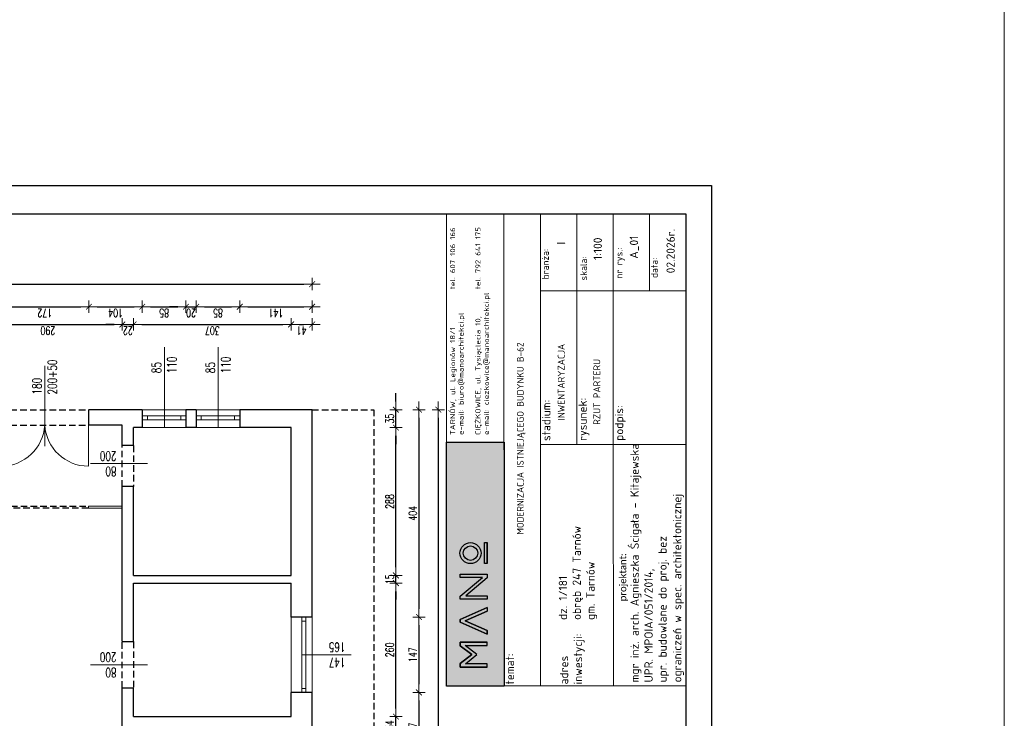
# Model space of a CAD drawing. Header units: millimetres. Extents: x -2948 to 78628, y 64669 to 215420.
# Tile 27 of 256: x 48313 to 50232, y 82409 to 83770. Entities that reach past the tile are written whole.
import ezdxf

# ---------------------------------------------------------------- set-up
doc = ezdxf.new("R2010")
doc.units = ezdxf.units.MM
doc.linetypes.add('HIDDEN', pattern=[9.525, 6.35, -3.175])
for name, color, linetype, lineweight in [('-stolarka', 103, 'Continuous', 13), ('1_OPIS_OKNA', 60, 'Continuous', 13), ('OPIS', 2, 'Continuous', 13), ('POMOC', 1, 'Continuous', 13), ('ramka', 7, 'Continuous', 0), ('STOLARKA', 3, 'Continuous', 13), ('WYMIAR', 5, 'Continuous', 13), ('ŚCIANY', 7, 'Continuous', 30)]:
    doc.layers.add(name, color=color, linetype=linetype, lineweight=lineweight)
doc.layers.add('FORMATKA', color=7, linetype='Continuous')
doc.layers.add('pomocnicza', color=4, linetype='Continuous')
doc.styles.add('100', font='isocpeur.ttf', dxfattribs={"height": 1})
doc.styles.add('agulka', font='isocpeur.ttf', dxfattribs={"height": 1})
doc.styles.add('MtXpl_Calibri_Light', font='calibril.ttf')
doc.styles.add('style2', font='romans.shx', dxfattribs={"width": 0.7})
doc.dimstyles.new('100', dxfattribs={"dimscale": 80, "dimtxt": 0.2, "dimasz": 0.2, "dimexe": 1.25, "dimexo": 0.625, "dimgap": 0.05, "dimtad": 1, "dimdec": 0, "dimdsep": 46, "dimlunit": 6, "dimtxsty": 'style2', "dimblk1": 'TICK', "dimblk2": 'TICK', "dimsah": 1, "dimcen": 0.2, "dimse1": 1, "dimse2": 1, "dimclrd": 256, "dimclrt": 2, "dimadec": 0, "dimazin": 0, "dimtfac": 1, "dimtdec": 0, "dimtix": 1, "dimtmove": 1, "dimatfit": 0, "dimldrblk": 'DOTSMALL', "dimfxl": 1, "dimtolj": 1, "dimtzin": 0, "dimarcsym": 0})

# ---------------------------------------------------------------- blocks, each defined once
blk = doc.blocks.new('TICK')
at = {"color": 5}
for p, q in [((-1, 0), (1, 0)), ((0, -0.75), (0, 0.75))]:
    blk.add_line(p, q, dxfattribs=at)
at = {"const_width": 0.1}
blk.add_lwpolyline([(-0.35, -0.35), (0.35, 0.35)], dxfattribs=at)
blk = doc.blocks.new('*D686')
at = {"layer": 'Defpoints', "color": 0, "ltscale": 2, "transparency": 16777216}
for p in [(48927.2, 83010.5), (48927.2, 82606.5), (49090.8, 82606.5)]:
    blk.add_point(p, dxfattribs=at)
at = {"layer": 'WYMIAR', "lineweight": -2, "ltscale": 2, "transparency": 16777216}
blk.add_line((49090.8, 82994.5), (49090.8, 82622.5), dxfattribs=at)
at = {"layer": 'WYMIAR', "lineweight": -2, "ltscale": 2, "transparency": 16777216, "xscale": 16, "yscale": 16, "zscale": 16}
for p, rotation in [((49090.8, 83010.5), 90), ((49090.8, 82606.5), 270)]:
    blk.add_blockref('TICK', p, dxfattribs=dict(at, rotation=rotation))
at = {"layer": 'WYMIAR', "color": 2, "ltscale": 2, "transparency": 16777216, "insert": (49078.8, 82808.5), "char_height": 16, "attachment_point": 5, "rotation": 90, "style": 'style2'}
blk.add_mtext('\\A1;404', dxfattribs=at)
blk = doc.blocks.new('_DotSmall')
at = {"layer": 'OPIS', "color": 0, "const_width": 0.5}
blk.add_lwpolyline([(-0.0625, 0, 1), (0.0625, 0, 1)], format="xyb", close=True, dxfattribs=at)
blk = doc.blocks.new('*D687')
at = {"layer": 'Defpoints', "color": 0, "ltscale": 2, "transparency": 16777216}
for p in [(48927.2, 82606.5), (48918.9, 82459.5), (49090.8, 82459.5)]:
    blk.add_point(p, dxfattribs=at)
at = {"layer": 'WYMIAR', "lineweight": -2, "ltscale": 2, "transparency": 16777216}
blk.add_line((49090.8, 82590.5), (49090.8, 82475.5), dxfattribs=at)
at = {"layer": 'WYMIAR', "lineweight": -2, "ltscale": 2, "transparency": 16777216, "xscale": 16, "yscale": 16, "zscale": 16}
for p, rotation in [((49090.8, 82606.5), 90), ((49090.8, 82459.5), 270)]:
    blk.add_blockref('TICK', p, dxfattribs=dict(at, rotation=rotation))
at = {"layer": 'WYMIAR', "color": 2, "ltscale": 2, "transparency": 16777216, "insert": (49078.8, 82533), "char_height": 16, "attachment_point": 5, "rotation": 90, "style": 'style2'}
blk.add_mtext('\\A1;147', dxfattribs=at)
blk = doc.blocks.new('*D688')
at = {"layer": 'Defpoints', "color": 0, "ltscale": 2, "transparency": 16777216}
for p in [(48918.9, 82459.5), (48918.9, 82312.5), (49090.8, 82312.5)]:
    blk.add_point(p, dxfattribs=at)
at = {"layer": 'WYMIAR', "lineweight": -2, "ltscale": 2, "transparency": 16777216}
blk.add_line((49090.8, 82443.5), (49090.8, 82328.5), dxfattribs=at)
at = {"layer": 'WYMIAR', "lineweight": -2, "ltscale": 2, "transparency": 16777216, "xscale": 16, "yscale": 16, "zscale": 16}
for p, rotation in [((49090.8, 82459.5), 90), ((49090.8, 82312.5), 270)]:
    blk.add_blockref('TICK', p, dxfattribs=dict(at, rotation=rotation))
at = {"layer": 'WYMIAR', "color": 2, "ltscale": 2, "transparency": 16777216, "insert": (49078.8, 82386), "char_height": 16, "attachment_point": 5, "rotation": 90, "style": 'style2'}
blk.add_mtext('\\A1;147', dxfattribs=at)
blk = doc.blocks.new('G$C3D992CB9')
at = {"layer": 'STOLARKA'}
for p, q in [((22, 172), (22, 171)), ((22, 171), (30, 171)), ((30, 172), (30, 171)), ((22, 1), (30, 1)), ((22, 1), (22, 0)), ((30, 1), (30, 0))]:
    blk.add_line(p, q, dxfattribs=at)
at = {"layer": 'STOLARKA', "ltscale": 2}
for p, q in [((30, 171), (115.1, 171)), ((30, 1), (115.1, 1))]:
    blk.add_line(p, q, dxfattribs=at)
for centre, start, end in [((30, 171), 273.3665, 0), ((30, 1), 0, 86.6335)]:
    blk.add_arc(centre, 85.1, start, end, dxfattribs=at)
blk = doc.blocks.new('*D728')
at = {"layer": 'Defpoints', "color": 0, "ltscale": 2, "transparency": 16777216}
for p in [(48882.6, 83255.1), (47639.6, 83052.8), (48882.6, 83052.8)]:
    blk.add_point(p, dxfattribs=at)
at = {"layer": 'WYMIAR', "lineweight": -2, "ltscale": 2, "transparency": 16777216}
blk.add_line((47655.6, 83255.1), (48866.6, 83255.1), dxfattribs=at)
at = {"layer": 'WYMIAR', "lineweight": -2, "ltscale": 2, "transparency": 16777216, "xscale": 16, "yscale": 16, "zscale": 16, "rotation": 180}
blk.add_blockref('TICK', (47639.6, 83255.1), dxfattribs=at)
at = {"layer": 'WYMIAR', "lineweight": -2, "ltscale": 2, "transparency": 16777216, "xscale": 16, "yscale": 16, "zscale": 16}
blk.add_blockref('TICK', (48882.6, 83255.1), dxfattribs=at)
at = {"layer": 'WYMIAR', "color": 2, "ltscale": 2, "transparency": 16777216, "insert": (48261.1, 83243.1), "char_height": 16, "attachment_point": 5, "rotation": 180, "style": 'style2'}
blk.add_mtext('\\A1;1\xa0243', dxfattribs=at)
blk = doc.blocks.new('LOGO')
at = {"true_color": 0xf9f9f9}
h = blk.add_hatch(color=7, dxfattribs=at)
h.dxf.hatch_style = 1
h.paths.add_polyline_path([(-3.3, 131.4, 1), (-72.6, 131.4, 1)])
h.paths.add_polyline_path([(-61.9, 131.4, -1), (-14, 131.4, -1)], flags=16)
h.paths.add_polyline_path([(-118.1, 91.4), (-118.1, 165), (-107.4, 165), (-107.4, 76.1), (-119.3, 76.1), (-178.5, 146.7), (-178.5, 76.1), (-189.2, 76.1), (-189.2, 165), (-179.8, 165)])
h.paths.add_polyline_path([(-304.5, 76.1), (-265.1, 165), (-256.2, 165), (-216.9, 76.1), (-228.6, 76.1), (-260.7, 148.5), (-292.7, 76.1), (-304.5, 76.1), (-265.1, 165)])
h.paths.add_polyline_path([(-72.6, 85.4), (-3.3, 85.4), (-3.3, 76.1), (-72.6, 76.1)])
h.paths.add_polyline_path([(-413.2, 76.1), (-402.5, 76.1), (-402.5, 148.4), (-372.4, 110.1), (-342.1, 148.5), (-342.1, 76.1), (-331.4, 76.1), (-331.4, 165), (-342.8, 165), (-372.4, 127.5), (-401.8, 165), (-413.2, 165)])
at = {"color": 7, "true_color": 0xf9f9f9}
for points in [[(-413.2, 76.1), (-413.2, 165), (-401.8, 165), (-372.4, 127.5), (-342.8, 165), (-331.4, 165), (-331.4, 76.1)], [(-331.4, 76.1), (-331.4, 165), (-342.8, 165), (-372.4, 127.5)], [(-304.5, 76.1), (-265.1, 165), (-256.2, 165)], [(-304.5, 76.1), (-265.1, 165), (-256.2, 165), (-216.9, 76.1)], [(-265.1, 165), (-256.2, 165)], [(-216.9, 76.1), (-256.2, 165), (-265.1, 165)], [(-256.2, 165), (-265.1, 165)], [(-402.5, 76.1), (-402.5, 148.4), (-372.4, 110.1), (-342.1, 148.5), (-342.1, 76.1)], [(-292.7, 76.1), (-260.7, 148.5), (-228.6, 76.1)], [(-304.5, 76.1), (-292.7, 76.1)], [(-216.9, 76.1), (-228.6, 76.1)], [(-72.6, 85.4), (-3.3, 85.4)], [(-72.6, 76.1), (-3.3, 76.1)]]:
    blk.add_lwpolyline(points, dxfattribs=at)
for points in [[(-413.2, 76.1), (-402.5, 76.1), (-402.5, 148.4), (-372.4, 110.1), (-342.1, 148.5), (-342.1, 76.1), (-331.4, 76.1), (-331.4, 165), (-342.8, 165), (-372.4, 127.5), (-401.8, 165), (-413.2, 165), (-413.2, 76.1)], [(-304.5, 76.1), (-265.1, 165), (-256.2, 165), (-216.9, 76.1), (-228.6, 76.1), (-260.7, 148.5), (-292.7, 76.1), (-304.5, 76.1), (-265.1, 165)], [(-118.1, 91.4), (-118.1, 165), (-107.4, 165), (-107.4, 76.1), (-119.3, 76.1), (-178.5, 146.7), (-178.5, 76.1), (-189.2, 76.1), (-189.2, 165), (-179.8, 165), (-118.1, 91.4)], [(-72.6, 85.4), (-3.3, 85.4), (-3.3, 76.1), (-72.6, 76.1)]]:
    blk.add_lwpolyline(points, close=True, dxfattribs=at)
for radius in [34.7, 23.9]:
    blk.add_circle((-37.9, 131.4), radius, dxfattribs=at)
blk = doc.blocks.new('*D952')
at = {"layer": 'Defpoints', "color": 0, "ltscale": 2, "transparency": 16777216}
for p in [(48882.6, 83211), (48741.6, 83008.6), (48882.6, 83008.6)]:
    blk.add_point(p, dxfattribs=at)
at = {"layer": 'WYMIAR', "lineweight": -2, "ltscale": 2, "transparency": 16777216}
blk.add_line((48757.6, 83211), (48866.6, 83211), dxfattribs=at)
at = {"layer": 'WYMIAR', "lineweight": -2, "ltscale": 2, "transparency": 16777216, "xscale": 16, "yscale": 16, "zscale": 16, "rotation": 180}
blk.add_blockref('TICK', (48741.6, 83211), dxfattribs=at)
at = {"layer": 'WYMIAR', "lineweight": -2, "ltscale": 2, "transparency": 16777216, "xscale": 16, "yscale": 16, "zscale": 16}
blk.add_blockref('TICK', (48882.6, 83211), dxfattribs=at)
at = {"layer": 'WYMIAR', "color": 2, "ltscale": 2, "transparency": 16777216, "insert": (48812.1, 83199), "char_height": 16, "attachment_point": 5, "rotation": 180, "style": 'style2'}
blk.add_mtext('\\A1;141', dxfattribs=at)
blk = doc.blocks.new('*D953')
at = {"layer": 'Defpoints', "color": 0, "ltscale": 2, "transparency": 16777216}
for p in [(48741.6, 83211), (48656.6, 83008.6), (48741.6, 83008.6)]:
    blk.add_point(p, dxfattribs=at)
at = {"layer": 'WYMIAR', "lineweight": -2, "ltscale": 2, "transparency": 16777216}
blk.add_line((48672.6, 83211), (48725.6, 83211), dxfattribs=at)
at = {"layer": 'WYMIAR', "lineweight": -2, "ltscale": 2, "transparency": 16777216, "xscale": 16, "yscale": 16, "zscale": 16, "rotation": 180}
blk.add_blockref('TICK', (48656.6, 83211), dxfattribs=at)
at = {"layer": 'WYMIAR', "lineweight": -2, "ltscale": 2, "transparency": 16777216, "xscale": 16, "yscale": 16, "zscale": 16}
blk.add_blockref('TICK', (48741.6, 83211), dxfattribs=at)
at = {"layer": 'WYMIAR', "color": 2, "ltscale": 2, "transparency": 16777216, "insert": (48699.1, 83199), "char_height": 16, "attachment_point": 5, "rotation": 180, "style": 'style2'}
blk.add_mtext('\\A1;85', dxfattribs=at)
blk = doc.blocks.new('*D954')
at = {"layer": 'Defpoints', "color": 0, "ltscale": 2, "transparency": 16777216}
for p in [(48656.6, 83211), (48636.6, 83008.6), (48656.6, 83008.6)]:
    blk.add_point(p, dxfattribs=at)
at = {"layer": 'WYMIAR', "lineweight": -2, "ltscale": 2, "transparency": 16777216}
for p, q in [((48620.6, 83211), (48604.6, 83211)), ((48636.6, 83211), (48656.6, 83211)), ((48672.6, 83211), (48688.6, 83211))]:
    blk.add_line(p, q, dxfattribs=at)
at = {"layer": 'WYMIAR', "lineweight": -2, "ltscale": 2, "transparency": 16777216, "xscale": 16, "yscale": 16, "zscale": 16}
blk.add_blockref('TICK', (48636.6, 83211), dxfattribs=at)
at = {"layer": 'WYMIAR', "lineweight": -2, "ltscale": 2, "transparency": 16777216, "xscale": 16, "yscale": 16, "zscale": 16, "rotation": 180}
blk.add_blockref('TICK', (48656.6, 83211), dxfattribs=at)
at = {"layer": 'WYMIAR', "color": 2, "ltscale": 2, "transparency": 16777216, "insert": (48646.6, 83199), "char_height": 16, "attachment_point": 5, "rotation": 180, "style": 'style2'}
blk.add_mtext('\\A1;20', dxfattribs=at)
blk = doc.blocks.new('*D955')
at = {"layer": 'Defpoints', "color": 0, "ltscale": 2, "transparency": 16777216}
for p in [(48636.6, 83211), (48551.6, 83008.6), (48636.6, 83008.6)]:
    blk.add_point(p, dxfattribs=at)
at = {"layer": 'WYMIAR', "lineweight": -2, "ltscale": 2, "transparency": 16777216}
blk.add_line((48567.6, 83211), (48620.6, 83211), dxfattribs=at)
at = {"layer": 'WYMIAR', "lineweight": -2, "ltscale": 2, "transparency": 16777216, "xscale": 16, "yscale": 16, "zscale": 16, "rotation": 180}
blk.add_blockref('TICK', (48551.6, 83211), dxfattribs=at)
at = {"layer": 'WYMIAR', "lineweight": -2, "ltscale": 2, "transparency": 16777216, "xscale": 16, "yscale": 16, "zscale": 16}
blk.add_blockref('TICK', (48636.6, 83211), dxfattribs=at)
at = {"layer": 'WYMIAR', "color": 2, "ltscale": 2, "transparency": 16777216, "insert": (48594.1, 83199), "char_height": 16, "attachment_point": 5, "rotation": 180, "style": 'style2'}
blk.add_mtext('\\A1;85', dxfattribs=at)
blk = doc.blocks.new('*D956')
at = {"layer": 'Defpoints', "color": 0, "ltscale": 2, "transparency": 16777216}
for p in [(48551.6, 83211), (48447.6, 83008.6), (48551.6, 83008.6)]:
    blk.add_point(p, dxfattribs=at)
at = {"layer": 'WYMIAR', "lineweight": -2, "ltscale": 2, "transparency": 16777216}
blk.add_line((48463.6, 83211), (48535.6, 83211), dxfattribs=at)
at = {"layer": 'WYMIAR', "lineweight": -2, "ltscale": 2, "transparency": 16777216, "xscale": 16, "yscale": 16, "zscale": 16, "rotation": 180}
blk.add_blockref('TICK', (48447.6, 83211), dxfattribs=at)
at = {"layer": 'WYMIAR', "lineweight": -2, "ltscale": 2, "transparency": 16777216, "xscale": 16, "yscale": 16, "zscale": 16}
blk.add_blockref('TICK', (48551.6, 83211), dxfattribs=at)
at = {"layer": 'WYMIAR', "color": 2, "ltscale": 2, "transparency": 16777216, "insert": (48499.6, 83199), "char_height": 16, "attachment_point": 5, "rotation": 180, "style": 'style2'}
blk.add_mtext('\\A1;104', dxfattribs=at)
blk = doc.blocks.new('*D957')
at = {"layer": 'Defpoints', "color": 0, "ltscale": 2, "transparency": 16777216}
for p in [(48447.6, 83211), (48275.6, 83008.6), (48447.6, 83008.6)]:
    blk.add_point(p, dxfattribs=at)
at = {"layer": 'WYMIAR', "lineweight": -2, "ltscale": 2, "transparency": 16777216}
blk.add_line((48291.6, 83211), (48431.6, 83211), dxfattribs=at)
at = {"layer": 'WYMIAR', "lineweight": -2, "ltscale": 2, "transparency": 16777216, "xscale": 16, "yscale": 16, "zscale": 16, "rotation": 180}
blk.add_blockref('TICK', (48275.6, 83211), dxfattribs=at)
at = {"layer": 'WYMIAR', "lineweight": -2, "ltscale": 2, "transparency": 16777216, "xscale": 16, "yscale": 16, "zscale": 16}
blk.add_blockref('TICK', (48447.6, 83211), dxfattribs=at)
at = {"layer": 'WYMIAR', "color": 2, "ltscale": 2, "transparency": 16777216, "insert": (48361.6, 83199), "char_height": 16, "attachment_point": 5, "rotation": 180, "style": 'style2'}
blk.add_mtext('\\A1;172', dxfattribs=at)
blk = doc.blocks.new('*D1006')
at = {"layer": 'Defpoints', "color": 0, "ltscale": 2, "transparency": 16777216}
for p in [(48998.2, 83010.5), (48998.2, 73343.5), (49128.5, 73343.5)]:
    blk.add_point(p, dxfattribs=at)
at = {"layer": 'WYMIAR', "lineweight": -2, "ltscale": 2, "transparency": 16777216}
blk.add_line((49128.5, 82994.5), (49128.5, 73359.5), dxfattribs=at)
at = {"layer": 'WYMIAR', "lineweight": -2, "ltscale": 2, "transparency": 16777216, "xscale": 16, "yscale": 16, "zscale": 16}
for p, rotation in [((49128.5, 83010.5), 90), ((49128.5, 73343.5), 270)]:
    blk.add_blockref('TICK', p, dxfattribs=dict(at, rotation=rotation))
at = {"layer": 'WYMIAR', "color": 2, "ltscale": 2, "transparency": 16777216, "insert": (49116.5, 78177), "char_height": 16, "attachment_point": 5, "rotation": 90, "style": 'style2'}
blk.add_mtext('\\A1;9\xa0667', dxfattribs=at)
blk = doc.blocks.new('*D1030')
at = {"layer": 'Defpoints', "color": 0, "ltscale": 2, "transparency": 16777216}
for p in [(48841.6, 82412.5), (49045.9, 82412.5), (48841.6, 82378.5)]:
    blk.add_point(p, dxfattribs=at)
at = {"layer": 'WYMIAR', "lineweight": -2, "ltscale": 2, "transparency": 16777216}
for p, q in [((49045.9, 82428.5), (49045.9, 82444.5)), ((49045.9, 82378.5), (49045.9, 82412.5)), ((49045.9, 82362.5), (49045.9, 82346.5))]:
    blk.add_line(p, q, dxfattribs=at)
at = {"layer": 'WYMIAR', "lineweight": -2, "ltscale": 2, "transparency": 16777216, "xscale": 16, "yscale": 16, "zscale": 16}
for p, rotation in [((49045.9, 82412.5), 270), ((49045.9, 82378.5), 90)]:
    blk.add_blockref('TICK', p, dxfattribs=dict(at, rotation=rotation))
at = {"layer": 'WYMIAR', "color": 2, "ltscale": 2, "transparency": 16777216, "insert": (49033.9, 82395.5), "char_height": 16, "attachment_point": 5, "rotation": 90, "style": 'style2'}
blk.add_mtext('\\A1;34', dxfattribs=at)
blk = doc.blocks.new('*D1031')
at = {"layer": 'Defpoints', "color": 0, "ltscale": 2, "transparency": 16777216}
for p in [(48841.6, 82672.5), (49045.9, 82672.5), (48841.6, 82412.5)]:
    blk.add_point(p, dxfattribs=at)
at = {"layer": 'WYMIAR', "lineweight": -2, "ltscale": 2, "transparency": 16777216}
blk.add_line((49045.9, 82428.5), (49045.9, 82656.5), dxfattribs=at)
at = {"layer": 'WYMIAR', "lineweight": -2, "ltscale": 2, "transparency": 16777216, "xscale": 16, "yscale": 16, "zscale": 16}
for p, rotation in [((49045.9, 82672.5), 90), ((49045.9, 82412.5), 270)]:
    blk.add_blockref('TICK', p, dxfattribs=dict(at, rotation=rotation))
at = {"layer": 'WYMIAR', "color": 2, "ltscale": 2, "transparency": 16777216, "insert": (49033.9, 82542.5), "char_height": 16, "attachment_point": 5, "rotation": 90, "style": 'style2'}
blk.add_mtext('\\A1;260', dxfattribs=at)
blk = doc.blocks.new('*D1032')
at = {"layer": 'Defpoints', "color": 0, "ltscale": 2, "transparency": 16777216}
for p in [(48841.6, 82687.5), (49045.9, 82687.5), (48841.6, 82672.5)]:
    blk.add_point(p, dxfattribs=at)
at = {"layer": 'WYMIAR', "lineweight": -2, "ltscale": 2, "transparency": 16777216}
for p, q in [((49045.9, 82703.5), (49045.9, 82719.5)), ((49045.9, 82672.5), (49045.9, 82687.5)), ((49045.9, 82656.5), (49045.9, 82640.5))]:
    blk.add_line(p, q, dxfattribs=at)
at = {"layer": 'WYMIAR', "lineweight": -2, "ltscale": 2, "transparency": 16777216, "xscale": 16, "yscale": 16, "zscale": 16}
for p, rotation in [((49045.9, 82687.5), 270), ((49045.9, 82672.5), 90)]:
    blk.add_blockref('TICK', p, dxfattribs=dict(at, rotation=rotation))
at = {"layer": 'WYMIAR', "color": 2, "ltscale": 2, "transparency": 16777216, "insert": (49033.9, 82680), "char_height": 16, "attachment_point": 5, "rotation": 90, "style": 'style2'}
blk.add_mtext('\\A1;15', dxfattribs=at)
blk = doc.blocks.new('*D1033')
at = {"layer": 'Defpoints', "color": 0, "ltscale": 2, "transparency": 16777216}
for p in [(48841.6, 82975.5), (49045.9, 82975.5), (48841.6, 82687.5)]:
    blk.add_point(p, dxfattribs=at)
at = {"layer": 'WYMIAR', "lineweight": -2, "ltscale": 2, "transparency": 16777216}
blk.add_line((49045.9, 82703.5), (49045.9, 82959.5), dxfattribs=at)
at = {"layer": 'WYMIAR', "lineweight": -2, "ltscale": 2, "transparency": 16777216, "xscale": 16, "yscale": 16, "zscale": 16}
for p, rotation in [((49045.9, 82975.5), 90), ((49045.9, 82687.5), 270)]:
    blk.add_blockref('TICK', p, dxfattribs=dict(at, rotation=rotation))
at = {"layer": 'WYMIAR', "color": 2, "ltscale": 2, "transparency": 16777216, "insert": (49033.9, 82831.5), "char_height": 16, "attachment_point": 5, "rotation": 90, "style": 'style2'}
blk.add_mtext('\\A1;288', dxfattribs=at)
blk = doc.blocks.new('*D1034')
at = {"layer": 'Defpoints', "color": 0, "ltscale": 2, "transparency": 16777216}
for p in [(48841.6, 83010.5), (49045.9, 83010.5), (48841.6, 82975.5)]:
    blk.add_point(p, dxfattribs=at)
at = {"layer": 'WYMIAR', "lineweight": -2, "ltscale": 2, "transparency": 16777216}
for p, q in [((49045.9, 83026.5), (49045.9, 83042.5)), ((49045.9, 82975.5), (49045.9, 83010.5)), ((49045.9, 82959.5), (49045.9, 82943.5))]:
    blk.add_line(p, q, dxfattribs=at)
at = {"layer": 'WYMIAR', "lineweight": -2, "ltscale": 2, "transparency": 16777216, "xscale": 16, "yscale": 16, "zscale": 16}
for p, rotation in [((49045.9, 83010.5), 270), ((49045.9, 82975.5), 90)]:
    blk.add_blockref('TICK', p, dxfattribs=dict(at, rotation=rotation))
at = {"layer": 'WYMIAR', "color": 2, "ltscale": 2, "transparency": 16777216, "insert": (49033.9, 82993), "char_height": 16, "attachment_point": 5, "rotation": 90, "style": 'style2'}
blk.add_mtext('\\A1;35', dxfattribs=at)
blk = doc.blocks.new('*D1038')
at = {"layer": 'Defpoints', "color": 0, "ltscale": 2, "transparency": 16777216}
for p in [(48512.6, 83176.5), (48222.6, 82980.5), (48512.6, 82980.5)]:
    blk.add_point(p, dxfattribs=at)
at = {"layer": 'WYMIAR', "lineweight": -2, "ltscale": 2, "transparency": 16777216}
blk.add_line((48238.6, 83176.5), (48496.6, 83176.5), dxfattribs=at)
at = {"layer": 'WYMIAR', "lineweight": -2, "ltscale": 2, "transparency": 16777216, "xscale": 16, "yscale": 16, "zscale": 16, "rotation": 180}
blk.add_blockref('TICK', (48222.6, 83176.5), dxfattribs=at)
at = {"layer": 'WYMIAR', "lineweight": -2, "ltscale": 2, "transparency": 16777216, "xscale": 16, "yscale": 16, "zscale": 16}
blk.add_blockref('TICK', (48512.6, 83176.5), dxfattribs=at)
at = {"layer": 'WYMIAR', "color": 2, "ltscale": 2, "transparency": 16777216, "insert": (48367.6, 83164.5), "char_height": 16, "attachment_point": 5, "rotation": 180, "style": 'style2'}
blk.add_mtext('\\A1;290', dxfattribs=at)
blk = doc.blocks.new('*D1039')
at = {"layer": 'Defpoints', "color": 0, "ltscale": 2, "transparency": 16777216}
for p in [(48534.6, 83176.5), (48512.6, 82980.5), (48534.6, 82975.5)]:
    blk.add_point(p, dxfattribs=at)
at = {"layer": 'WYMIAR', "lineweight": -2, "ltscale": 2, "transparency": 16777216}
for p, q in [((48496.6, 83176.5), (48480.6, 83176.5)), ((48512.6, 83176.5), (48534.6, 83176.5)), ((48550.6, 83176.5), (48566.6, 83176.5))]:
    blk.add_line(p, q, dxfattribs=at)
at = {"layer": 'WYMIAR', "lineweight": -2, "ltscale": 2, "transparency": 16777216, "xscale": 16, "yscale": 16, "zscale": 16}
blk.add_blockref('TICK', (48512.6, 83176.5), dxfattribs=at)
at = {"layer": 'WYMIAR', "lineweight": -2, "ltscale": 2, "transparency": 16777216, "xscale": 16, "yscale": 16, "zscale": 16, "rotation": 180}
blk.add_blockref('TICK', (48534.6, 83176.5), dxfattribs=at)
at = {"layer": 'WYMIAR', "color": 2, "ltscale": 2, "transparency": 16777216, "insert": (48523.6, 83164.5), "char_height": 16, "attachment_point": 5, "rotation": 180, "style": 'style2'}
blk.add_mtext('\\A1;22', dxfattribs=at)
blk = doc.blocks.new('*D1040')
at = {"layer": 'Defpoints', "color": 0, "ltscale": 2, "transparency": 16777216}
for p in [(48841.6, 83176.5), (48534.6, 82975.5), (48841.6, 82975.5)]:
    blk.add_point(p, dxfattribs=at)
at = {"layer": 'WYMIAR', "lineweight": -2, "ltscale": 2, "transparency": 16777216}
blk.add_line((48550.6, 83176.5), (48825.6, 83176.5), dxfattribs=at)
at = {"layer": 'WYMIAR', "lineweight": -2, "ltscale": 2, "transparency": 16777216, "xscale": 16, "yscale": 16, "zscale": 16, "rotation": 180}
blk.add_blockref('TICK', (48534.6, 83176.5), dxfattribs=at)
at = {"layer": 'WYMIAR', "lineweight": -2, "ltscale": 2, "transparency": 16777216, "xscale": 16, "yscale": 16, "zscale": 16}
blk.add_blockref('TICK', (48841.6, 83176.5), dxfattribs=at)
at = {"layer": 'WYMIAR', "color": 2, "ltscale": 2, "transparency": 16777216, "insert": (48688.1, 83164.5), "char_height": 16, "attachment_point": 5, "rotation": 180, "style": 'style2'}
blk.add_mtext('\\A1;307', dxfattribs=at)
blk = doc.blocks.new('*D1041')
at = {"layer": 'Defpoints', "color": 0, "ltscale": 2, "transparency": 16777216}
for p in [(48882.6, 83176.5), (48841.6, 82975.5), (48882.6, 82975.5)]:
    blk.add_point(p, dxfattribs=at)
at = {"layer": 'WYMIAR', "lineweight": -2, "ltscale": 2, "transparency": 16777216}
blk.add_line((48857.6, 83176.5), (48866.6, 83176.5), dxfattribs=at)
at = {"layer": 'WYMIAR', "lineweight": -2, "ltscale": 2, "transparency": 16777216, "xscale": 16, "yscale": 16, "zscale": 16, "rotation": 180}
blk.add_blockref('TICK', (48841.6, 83176.5), dxfattribs=at)
at = {"layer": 'WYMIAR', "lineweight": -2, "ltscale": 2, "transparency": 16777216, "xscale": 16, "yscale": 16, "zscale": 16}
blk.add_blockref('TICK', (48882.6, 83176.5), dxfattribs=at)
at = {"layer": 'WYMIAR', "color": 2, "ltscale": 2, "transparency": 16777216, "insert": (48862.1, 83164.5), "char_height": 16, "attachment_point": 5, "rotation": 180, "style": 'style2'}
blk.add_mtext('\\A1;41', dxfattribs=at)

msp = doc.modelspace()

# ---------------------------------------------------------------- hatches: boundary and pattern name
at = {"true_color": 0x000000, "transparency": 33554559}
h = msp.add_hatch(color=18, dxfattribs=at)
h.dxf.hatch_style = 1
h.paths.add_polyline_path([(49144.7, 82471.9), (49144.6, 82947.4), (49256.6, 82947.4), (49256.7, 82471.9)])

# ---------------------------------------------------------------- linework, layer by layer
at = {"layer": '-stolarka'}
for p, q in [((48862.6, 82606.5), (48862.6, 82459.5)), ((48870.6, 82598.5), (48862.6, 82598.5)), ((48870.6, 82606.5), (48870.6, 82459.5)), ((48870.6, 82467.5), (48862.6, 82467.5))]:
    msp.add_line(p, q, dxfattribs=at)
at = {"color": 18, "true_color": 0x000000, "const_width": 1.31}
msp.add_lwpolyline([(49144.7, 82471.9), (49144.5, 83392.1), (49256.5, 83392.1), (49256.7, 82471.9)], close=True, dxfattribs=at)
msp.add_lwpolyline([(49144.7, 82471.9), (49144.5, 83392.1), (49256.5, 83392.1), (49256.7, 82471.9)], close=True, dxfattribs=at)
msp.add_lwpolyline([(49144.6, 82947.4), (49256.6, 82947.4)], dxfattribs=at)
at = {"color": 18, "true_color": 0x000000}
msp.add_lwpolyline([(49144.7, 82471.9), (49144.6, 82947.4), (49256.6, 82947.4), (49256.7, 82471.9)], close=True, dxfattribs=at)
at = {"layer": '1_OPIS_OKNA'}
msp.add_line((48958.9, 82533), (48862.6, 82533), dxfattribs=at)
at = {"layer": 'FORMATKA', "ltscale": 2}
for points in [[(49661.2, 83447.1), (49661.2, 72947.1), (46691.2, 72947.1), (46691.2, 83447.1)], [(46741.2, 72997.1), (46741.2, 83392.1), (49611.2, 83392.1), (49611.2, 72997.1)]]:
    msp.add_lwpolyline(points, close=True, dxfattribs=at)
at = {"layer": 'POMOC'}
for p, q in [((48594.6, 82975.5), (48594.6, 83132.1)), ((48699.6, 82975.5), (48699.6, 83132.1)), ((48361.6, 82939.1), (48361.6, 83095.7)), ((48551.6, 83010.5), (48636.6, 83010.5)), ((48656.6, 83010.5), (48741.6, 83010.5)), ((48551.6, 82975.5), (48636.6, 82975.5)), ((48656.6, 82975.5), (48741.6, 82975.5)), ((48561.8, 82905.4), (48450.7, 82905.4)), ((48841.6, 82459.5), (48841.6, 82606.5)), ((48882.6, 82606.5), (48882.6, 82459.5)), ((48561.8, 82513.5), (48450.7, 82513.5))]:
    msp.add_line(p, q, dxfattribs=at)
at = {"layer": 'pomocnicza', "linetype": 'HIDDEN', "ltscale": 2}
for p, q in [((48275.6, 83010.5), (48447.6, 83010.5)), ((48882.6, 83010.5), (49002.6, 83010.5)), ((49002.6, 83010.5), (49002.6, 73343.5)), ((48275.6, 82980.5), (48447.6, 82980.5)), ((48512.6, 82860.5), (48512.6, 82940.5)), ((48534.6, 82940.5), (48534.6, 82860.5)), ((48276.6, 82822.5), (48446.6, 82822.5)), ((48446.6, 82818.5), (48276.6, 82818.5)), ((48512.6, 82468.5), (48512.6, 82558.5)), ((48534.6, 82558.5), (48534.6, 82468.5))]:
    msp.add_line(p, q, dxfattribs=at)
at = {"layer": 'ramka', "color": 18, "true_color": 0x000000}
for p, q in [((49256.8, 82471.9), (49256.5, 83392.1)), ((49327.5, 83392.2), (49327.7, 82471.9)), ((49327.7, 82471.9), (49327.5, 83392.2)), ((49327.7, 82471.9), (49327.5, 83392.2)), ((49398.4, 83392.2), (49398.6, 82947.4)), ((49398.6, 82942.8), (49398.4, 83392.2)), ((49469.4, 83392.2), (49469.5, 82947.4)), ((49540.4, 83392.2), (49540.4, 83242.1)), ((49329.3, 83242), (49611.4, 83242.1)), ((49327.6, 82942.8), (49611.4, 82942.9)), ((49469.5, 82947.4), (49469.7, 82471.9))]:
    msp.add_line(p, q, dxfattribs=at)
msp.add_lwpolyline([(49144.7, 82471.9), (49144.5, 83392.1), (49256.5, 83392.1), (49256.7, 82471.9)], close=True, dxfattribs=at)
msp.add_lwpolyline([(49611.4, 82472.1), (49144.7, 82472.1)], dxfattribs=at)
at = {"layer": 'STOLARKA'}
for p, q in [((48551.6, 82998.5), (48636.6, 82998.5)), ((48551.6, 82990.5), (48636.6, 82990.5)), ((48561.6, 82998.5), (48561.6, 82990.5)), ((48626.6, 82998.5), (48626.6, 82990.5)), ((48656.6, 82998.5), (48741.6, 82998.5)), ((48656.6, 82990.5), (48741.6, 82990.5)), ((48666.6, 82998.5), (48666.6, 82990.5)), ((48731.6, 82998.5), (48731.6, 82990.5))]:
    msp.add_line(p, q, dxfattribs=at)
at = {"layer": 'STOLARKA', "ltscale": 2}
for p, q in [((48446.6, 82822.5), (48512.6, 82822.5)), ((48446.6, 82822.5), (48446.6, 82818.5)), ((48446.6, 82818.5), (48512.6, 82818.5)), ((48446.6, 82818.5), (48512.6, 82818.5))]:
    msp.add_line(p, q, dxfattribs=at)
at = {"layer": 'WYMIAR', "color": 3, "ltscale": 2}
msp.add_lwpolyline([(35374.9, 64756.8), (35374.9, 95942.6), (50231.7, 95854.4), (50231.7, 64668.6)], close=True, dxfattribs=at)
at = {"layer": 'ŚCIANY', "ltscale": 2}
for p, q in [((48551.6, 83010.5), (48447.6, 83010.5)), ((48447.6, 82980.5), (48447.6, 83010.5)), ((48551.6, 83010.5), (48551.6, 82975.5)), ((48656.6, 83010.5), (48636.6, 83010.5)), ((48636.6, 83010.5), (48636.6, 82975.5)), ((48656.6, 83010.5), (48656.6, 82975.5)), ((48741.6, 83010.5), (48741.6, 82975.5)), ((48882.6, 83010.5), (48741.6, 83010.5)), ((48882.6, 82606.5), (48882.6, 83010.5)), ((48512.6, 82980.5), (48447.6, 82980.5)), ((48512.6, 82940.5), (48512.6, 82980.5)), ((48534.6, 82940.5), (48534.6, 82975.5)), ((48551.6, 82975.5), (48534.6, 82975.5)), ((48656.6, 82975.5), (48636.6, 82975.5)), ((48841.6, 82975.5), (48741.6, 82975.5)), ((48841.6, 82687.5), (48841.6, 82975.5)), ((48534.6, 82940.5), (48512.6, 82940.5)), ((48534.6, 82940.5), (48512.6, 82940.5)), ((48512.6, 82558.5), (48512.6, 82860.5)), ((48534.6, 82860.5), (48512.6, 82860.5)), ((48534.6, 82687.5), (48534.6, 82860.5)), ((48534.6, 82687.5), (48841.6, 82687.5)), ((48534.6, 82558.5), (48534.6, 82672.5)), ((48534.6, 82672.5), (48841.6, 82672.5)), ((48841.6, 82606.5), (48841.6, 82672.5)), ((48882.6, 82606.5), (48841.6, 82606.5)), ((48512.6, 82558.5), (48534.6, 82558.5)), ((48512.6, 82310.5), (48512.6, 82468.5)), ((48512.6, 82468.5), (48534.6, 82468.5)), ((48534.6, 82412.5), (48534.6, 82468.5)), ((48841.6, 82412.5), (48841.6, 82459.5)), ((48882.6, 82459.5), (48841.6, 82459.5)), ((48882.6, 82312.5), (48882.6, 82459.5)), ((48534.6, 82412.5), (48841.6, 82412.5))]:
    msp.add_line(p, q, dxfattribs=at)

# ---------------------------------------------------------------- block references
at = {"color": 18, "true_color": 0x000000, "xscale": 0.591392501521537, "yscale": 0.591392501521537, "zscale": 0.591392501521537, "rotation": 90.01203200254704}
msp.add_blockref('LOGO', (49269, 82753.4), dxfattribs=at)
at = {"layer": 'STOLARKA', "ltscale": 2, "xscale": -1, "rotation": 90}
msp.add_blockref('G$C3D992CB9', (48447.6, 83015.5), dxfattribs=at)

# ---------------------------------------------------------------- texts
at = {"color": 18, "true_color": 0x000000, "insert": (49151.6, 82961.1), "char_height": 9.857, "attachment_point": 1, "rotation": 90.012, "style": '100'}
msp.add_mtext_dynamic_manual_height_columns('{\\W1.25;TARNÓW, ul. Legionów 18/1^I^I tel. 607 106 166\\Pe-mail: biuro@manoarchitekci.pl\\P\\PCIĘŻKOWICE, ul. Tysiąclecia 10,^I^I tel. 792 641 175\\Pe-mail: ciezkowice@manoarchitekci.pl}', width=425.673, gutter_width=48.7, heights=[0], dxfattribs=at)
at = {"layer": '1_OPIS_OKNA', "ltscale": 0.2, "insert": (48947.6, 82508.7), "char_height": 18, "width": 280.137, "attachment_point": 1, "rotation": 179.9915, "style": 'style2'}
msp.add_mtext('147\\P165', dxfattribs=at)
at = {"layer": 'OPIS', "linetype": 'Continuous', "ltscale": 0.2, "char_height": 18, "width": 280.137, "attachment_point": 1, "style": 'style2'}
for s, insert, rotation in [('180\\P200+50', (48337.3, 83040.1), 89.9915), ('85\\P110', (48570.3, 83081.5), 89.9915), ('85\\P110', (48675.3, 83081.5), 89.9915), ('80\\P200', (48501.3, 82881.1), 179.9915), ('80\\P200', (48501.3, 82489.2), 179.9915)]:
    msp.add_mtext(s, dxfattribs=dict(at, insert=insert, rotation=rotation))
at = {"layer": 'ramka', "color": 18, "linetype": 'ByBlock', "true_color": 0x000000}
for s, height, style, p in [('02.2026r.', 16.26, 'agulka', (49589.5, 83276.2)), ('branża:', 13.31, 'agulka', (49344, 83264.4)), ('I', 16.3, 'agulka', (49375.9, 83332.4)), ('skala:', 13.31, 'agulka', (49418.6, 83262.2)), ('nr rys.:', 13.31, 'agulka', (49487.6, 83266)), ('data:', 13.31, 'agulka', (49556.2, 83267)), ('INWENTARYZACJA', 13.308, 'agulka', (49374.8, 82989.6)), ('stadium:', 16.26, 'agulka', (49347, 82949.5)), ('rysunek:', 16.26, 'agulka', (49418, 82949.6)), ('podpis:', 16.26, 'agulka', (49489, 82949.6)), ('mgr inż. arch. Agnieszka Ścigała - Kitajewska', 16.265, 'agulka', (49519.4, 82479)), ('ograniczeń w spec. architektonicznej', 16.265, 'agulka', (49602.3, 82479)), ('upr. budowlane do proj. bez', 16.265, 'agulka', (49573.6, 82479)), ('projektant', 13.31, 'MtXpl_Calibri_Light', (49494.8, 82637.2)), (':', 13.3, 'MtXpl_Calibri_Light', (49494.8, 82725.2)), ('UPR. MPOIA/051/2014,', 16.265, 'agulka', (49546.5, 82479)), ('inwestycji:', 16.265, 'agulka', (49408.8, 82475.1)), ('temat:', 16.26, 'agulka', (49276.2, 82475.1)), ('adres', 16.26, 'agulka', (49381.7, 82475.1))]:
    msp.add_text(s, height=height, rotation=90.0163, dxfattribs=dict(at, style=style)).set_placement(p)
at = {"layer": 'ramka', "color": 1, "linetype": 'ByBlock', "style": 'agulka'}
for s, height, p in [('1:100', 16.26, (49447.4, 83302.1)), ('A_01', 16.26, (49518, 83304.6)), ('RZUT PARTERU', 13.308, (49444.2, 82980.9))]:
    msp.add_text(s, height=height, rotation=90.0163, dxfattribs=at).set_placement(p)
at = {"layer": 'ramka', "color": 1, "transparency": 33554687, "insert": (49281.8, 82559.8), "char_height": 13.065, "width": 772.501, "attachment_point": 1, "rotation": 90, "style": '100'}
msp.add_mtext('\\pi207.26;MODERNIZACJA ISTNIEJĄCEGO BUDYNKU B-62', dxfattribs=at)
at = {"layer": 'ramka', "color": 18, "true_color": 0x000000, "transparency": 33554687, "insert": (49363.4, 82600.8), "char_height": 16.13, "width": 853.618, "attachment_point": 1, "rotation": 90, "style": '100'}
msp.add_mtext('\\A1;{\\C256;dz. 1/181\\Pobręb 247 Tarnów\\Pgm. Tarnów}', dxfattribs=at)

# ---------------------------------------------------------------- dimensions: what is measured, and where the dimension line sits
at = {"layer": 'WYMIAR', "ltscale": 2}
for p1, p2, picture, middle in [((47639.6, 83052.8), (48882.6, 83052.8), '*D728', (48261.1, 83243.1)), ((48275.6, 83008.6), (48447.6, 83008.6), '*D957', (48361.6, 83199)), ((48447.6, 83008.6), (48551.6, 83008.6), '*D956', (48499.6, 83199)), ((48551.6, 83008.6), (48636.6, 83008.6), '*D955', (48594.1, 83199)), ((48636.6, 83008.6), (48656.6, 83008.6), '*D954', (48646.6, 83199)), ((48656.6, 83008.6), (48741.6, 83008.6), '*D953', (48699.1, 83199)), ((48741.6, 83008.6), (48882.6, 83008.6), '*D952', (48812.1, 83199))]:
    dim = msp.add_aligned_dim(p1=p1, p2=p2, distance=202.4, dimstyle='100', dxfattribs=at)
    dim.commit()
    dim.dimension.update_dxf_attribs({"geometry": picture, "text_midpoint": middle})
for base, p1, p2, angle, picture, middle in [((48512.6, 83176.5), (48222.6, 82980.5), (48512.6, 82980.5), 180, '*D1038', (48367.6, 83164.5)), ((48534.6, 83176.5), (48512.6, 82980.5), (48534.6, 82975.5), 180, '*D1039', (48523.6, 83164.5)), ((48841.6, 83176.5), (48534.6, 82975.5), (48841.6, 82975.5), 180, '*D1040', (48688.1, 83164.5)), ((48882.6, 83176.5), (48841.6, 82975.5), (48882.6, 82975.5), 180, '*D1041', (48862.1, 83164.5)), ((49045.9, 83010.5), (48841.6, 82975.5), (48841.6, 83010.5), 90, '*D1034', (49033.9, 82993)), ((49090.8, 82606.5), (48927.2, 83010.5), (48927.2, 82606.5), 90, '*D686', (49078.8, 82808.5)), ((49128.5, 73343.5), (48998.2, 83010.5), (48998.2, 73343.5), 90, '*D1006', (49116.5, 78177)), ((49045.9, 82975.5), (48841.6, 82687.5), (48841.6, 82975.5), 90, '*D1033', (49033.9, 82831.5)), ((49045.9, 82687.5), (48841.6, 82672.5), (48841.6, 82687.5), 90, '*D1032', (49033.9, 82680)), ((49045.9, 82672.5), (48841.6, 82412.5), (48841.6, 82672.5), 90, '*D1031', (49033.9, 82542.5)), ((49090.8, 82459.5), (48927.2, 82606.5), (48918.9, 82459.5), 90, '*D687', (49078.8, 82533)), ((49090.8, 82312.5), (48918.9, 82459.5), (48918.9, 82312.5), 90, '*D688', (49078.8, 82386)), ((49045.9, 82412.5), (48841.6, 82378.5), (48841.6, 82412.5), 90, '*D1030', (49033.9, 82395.5))]:
    dim = msp.add_linear_dim(base=base, p1=p1, p2=p2, angle=angle, dimstyle='100', dxfattribs=at)
    dim.commit()
    dim.dimension.update_dxf_attribs({"geometry": picture, "text_midpoint": middle})

doc.saveas('drawing.dxf')
